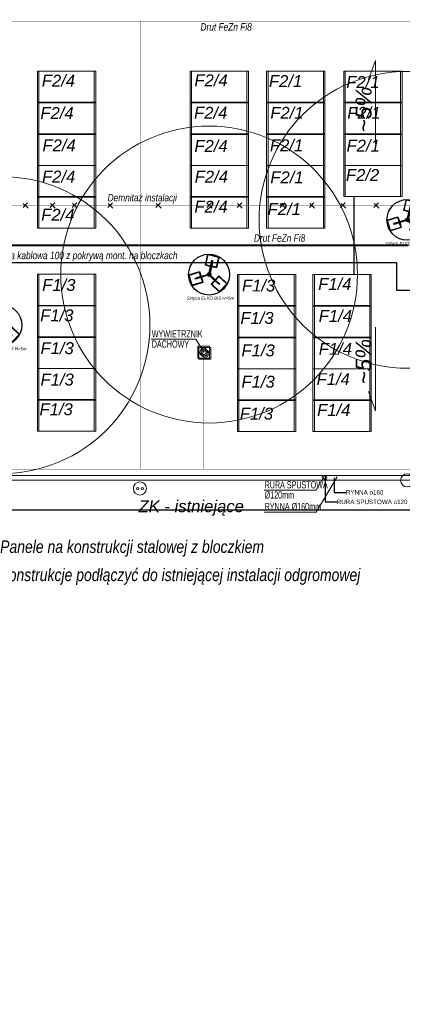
# Model space of a CAD drawing. Header units: millimetres. Extents: x 183299 to 1018155, y -286688 to 171278.
# Tile 12 of 100: x 250071 to 262931, y -62819 to -29748. Entities that reach past the tile are written whole.
import ezdxf

# ---------------------------------------------------------------- set-up
doc = ezdxf.new("R2010")
doc.units = ezdxf.units.MM
doc.header["$MEASUREMENT"] = 0
doc.layers.add('a_widok', color=7, linetype='Continuous', lineweight=18, true_color=0xe90101)
for name, color, linetype, lineweight in [('AA_OPIS', 251, 'Continuous', 0), ('AA_WIDOK', 254, 'Continuous', 0), ('E-ODGROMOWA', 5, 'Continuous', 25), ('grzejniki_Nr_Pióra__1', 7, 'Continuous', 13), ('inwentaryzacja_sciany_Nr_Pióra__1', 7, 'Continuous', 13), ('Konstrukcja - Dach_Nr_Pióra__1', 7, 'Continuous', 13), ('Konstrukcja - Dach_Nr_Pióra__20', 1, 'Continuous', 0)]:
    doc.layers.add(name, color=color, linetype=linetype, lineweight=lineweight)
for name, color, linetype in [('EL-rozdzielnice', 5, 'Continuous'), ('ELEKTRYKA', 5, 'Continuous'), ('inwentaryzacja_sciany', 7, 'Continuous'), ('Wymiarowanie - Ogólne', 7, 'Continuous')]:
    doc.layers.add(name, color=color, linetype=linetype)
doc.styles.add('arial', font='ariali.ttf', dxfattribs={"height": 10})
doc.styles.add('DIM07', font='romans.shx', dxfattribs={"width": 0.7})
doc.styles.add('GENERATED_STYLE_1', font='arial.ttf')
doc.styles.add('GENERATED_STYLE_2', font='arialbd.ttf')
doc.dimstyles.new('GENERATED_STYLE__1', dxfattribs={"dimtxt": 150, "dimasz": 114, "dimexe": 0.18, "dimexo": 0, "dimgap": 0.09, "dimtad": 1, "dimtih": 1, "dimtoh": 1, "dimdec": 0, "dimlfac": 0.1, "dimzin": 0, "dimdsep": 46, "dimtxsty": 'GENERATED_STYLE_2', "dimblk": 'ARROWHEAD_11', "dimblk1": 'ARROWHEAD_11', "dimblk2": 'ARROWHEAD_11', "dimcen": 0.09, "dimclrd": 256, "dimclre": 256, "dimclrt": 256, "dimazin": 0, "dimtfac": 1, "dimtdec": 4, "dimtmove": 0, "dimatfit": 3, "dimfxl": 1, "dimtolj": 1, "dimtzin": 0, "dimarcsym": 0})
doc.dimstyles.new('GENERATED_STYLE__4', dxfattribs={"dimtxt": 0.18, "dimasz": 91.2, "dimexe": 0.18, "dimexo": 0.0625, "dimgap": 0.09, "dimtad": 0, "dimtih": 1, "dimtoh": 1, "dimdec": 4, "dimzin": 0, "dimdsep": 46, "dimcen": 0.09, "dimadec": 0, "dimazin": 0, "dimtfac": 1, "dimtdec": 4, "dimtmove": 0, "dimatfit": 3, "dimldrblk": 'ARROWHEAD_5', "dimfxl": 1, "dimtolj": 1, "dimtzin": 0, "dimarcsym": 0})

# ---------------------------------------------------------------- blocks, each defined once
blk = doc.blocks.new('Ściana_261_2', base_point=(256095, -40986))
at = {"layer": 'inwentaryzacja_sciany_Nr_Pióra__1', "linetype": 'Continuous'}
for p, q in [((256495, -40756), (256095, -40756)), ((256095, -40756), (256095, -41156)), ((256495, -41156), (256495, -40756)), ((256095, -41156), (256495, -41156))]:
    blk.add_line(p, q, dxfattribs=at)
blk = doc.blocks.new('ARROWHEAD_11')
at = {"linetype": 'Continuous'}
blk.add_line((0, 0), (-1, 0), dxfattribs=at)
at = {"linetype": 'Continuous', "const_width": 0.25, "flags": 128}
blk.add_lwpolyline([(-0.125, 0, 1), (0.125, 0, 1)], format="xyb", close=True, dxfattribs=at)
blk = doc.blocks.new('*D796')
at = {"layer": 'Defpoints', "color": 0}
for p in [(198800, -45216), (272495, -45056), (272495, -46208)]:
    blk.add_point(p, dxfattribs=at)
at = {"layer": 'Wymiarowanie - Ogólne', "linetype": 'Continuous', "lineweight": -2}
for p, q in [((198800, -45216), (198800, -46208)), ((272495, -45056), (272495, -46208)), ((198914, -46208), (272381, -46208))]:
    blk.add_line(p, q, dxfattribs=at)
at = {"layer": 'Wymiarowanie - Ogólne', "lineweight": -2, "xscale": 114, "yscale": 114, "zscale": 114, "rotation": 180}
blk.add_blockref('ARROWHEAD_11', (198800, -46208), dxfattribs=at)
at = {"layer": 'Wymiarowanie - Ogólne', "lineweight": -2, "xscale": 114, "yscale": 114, "zscale": 114}
blk.add_blockref('ARROWHEAD_11', (272495, -46208), dxfattribs=at)
at = {"layer": 'Wymiarowanie - Ogólne', "insert": (235648, -46131), "char_height": 150, "attachment_point": 5, "style": 'GENERATED_STYLE_2'}
blk.add_mtext('\\A1;7370', dxfattribs=at)
blk = doc.blocks.new('ARROWHEAD_5')
at = {"linetype": 'Continuous'}
blk.add_line((0, 0), (-1, 0), dxfattribs=at)
blk.add_solid([(-1, 0.2679), (0, 0), (-1, -0.2679), (-1, 0.2679)], dxfattribs=at)
blk = doc.blocks.new('sztyca')
at = {"layer": 'E-ODGROMOWA'}
blk.add_hatch(color=256, dxfattribs=at).paths.add_polyline_path([(7053.2, -46485.8, 1), (7050.2, -46485.8, 1)])
at = {"layer": 'E-ODGROMOWA', "lineweight": -3, "ltscale": 1.5}
for points in [[(7032.3, -46455.2), (7011.9, -46467), (6986.7, -46423.3), (7030.5, -46398), (7055.7, -46441.7), (7036, -46453)], [(7031.3, -46453.4), (7012.3, -46464.3), (6988.9, -46423.7), (7029.4, -46400.2), (7052.9, -46440.9), (7035, -46451.2)], [(7024.2, -46437.5), (7026.4, -46436.3), (7051, -46478.9), (7049.7, -46479.6)], [(7088, -46484.3), (7088, -46460.7), (7138.3, -46460.7), (7138.3, -46511.3), (7088, -46511.3), (7088, -46488.6)], [(7090.1, -46484.3), (7090.1, -46462.5), (7137, -46462.5), (7137, -46509.3), (7090.1, -46509.3), (7090.1, -46488.6)], [(7034.9, -46518), (7055.3, -46529.8), (7030.1, -46573.4), (6986.3, -46548.1), (7011.5, -46504.5), (7031.2, -46515.8)], [(7033.9, -46519.8), (7052.8, -46530.7), (7029.3, -46571.3), (6988.8, -46547.9), (7012.2, -46507.3), (7030.1, -46517.6)], [(7023.7, -46533.8), (7021.5, -46532.5), (7046.1, -46490), (7047.3, -46490.7)], [(7107.3, -46486.2), (7107.3, -46488.6), (7058.1, -46488.6), (7058.1, -46487.2)]]:
    blk.add_lwpolyline(points, dxfattribs=at)
for points in [[(7049.7, -46485.3), (7018.3, -46431), (7020.8, -46429.5), (7052.2, -46483.8)], [(7052.3, -46487.8), (7020.9, -46542.2), (7018.4, -46540.7), (7049.8, -46486.4)], [(7053.2, -46484.3), (7115.9, -46484.3), (7115.9, -46487.2), (7053.2, -46487.2)]]:
    blk.add_lwpolyline(points, close=True, dxfattribs=at)
for centre, radius in [((7051.6, -46486.1), 90.6), ((7051.7, -46485.8), 8.4)]:
    blk.add_circle(centre, radius, dxfattribs=at)
at = {"layer": 'E-ODGROMOWA'}
blk.add_circle((7051.7, -46485.8), 1.49, dxfattribs=at)
blk = doc.blocks.new('sztyca 5')
at = {"layer": 'E-ODGROMOWA', "color": 1, "lineweight": 13, "ltscale": 1.5}
blk.add_circle((-5603.6, 40131.4), 498.7, dxfattribs=at)
at = {"layer": 'E-ODGROMOWA', "color": 1, "lineweight": -3, "ltscale": 1.5, "xscale": 0.7570147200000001, "yscale": 0.7570147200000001, "zscale": 0.7570147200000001, "rotation": 317.0309142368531}
blk.add_blockref('sztyca', (14476.2, 69519.5), dxfattribs=at)
at = {"layer": 'E-ODGROMOWA', "color": 1, "ltscale": 400, "style": 'arial'}
blk.add_text('Sztyca ELKO BIS H=5m', height=10.56, dxfattribs=at).set_placement((-5678.8, 40046.8))

msp = doc.modelspace()

# ---------------------------------------------------------------- linework, layer by layer
at = {"layer": 'a_widok', "linetype": 'ByBlock'}
for points in [[(250665.26548, -32522.91263), (250665.26548, -31480.91263), (252575.27816, -31480.91263), (252575.27816, -32522.91263)], [(250714.99205, -32522.91263), (250714.99205, -31480.91263), (252625.00473, -31480.91263), (252625.00473, -32522.91263)], [(250714.99205, -32522.91263), (250714.99205, -31480.91263), (252625.00473, -31480.91263), (252625.00473, -32522.91263)], [(255795.8274, -32522.91263), (255795.8274, -31480.91263), (257705.84008, -31480.91263), (257705.84008, -32522.91263)], [(255845.55397, -32522.91263), (255845.55397, -31480.91263), (257755.56665, -31480.91263), (257755.56665, -32522.91263)], [(255845.55397, -32522.91263), (255845.55397, -31480.91263), (257755.56665, -31480.91263), (257755.56665, -32522.91263)], [(258369.21388, -32522.91263), (258369.21388, -31480.91263), (260279.22656, -31480.91263), (260279.22656, -32522.91263)], [(258418.94044, -32522.91263), (258418.94044, -31480.91263), (260328.95313, -31480.91263), (260328.95313, -32522.91263)], [(258418.94044, -32522.91263), (258418.94044, -31480.91263), (260328.95313, -31480.91263), (260328.95313, -32522.91263)], [(260964.57961, -32522.91263), (260964.57961, -31480.91263), (262874.59229, -31480.91263), (262874.59229, -32522.91263)], [(261014.30618, -32522.91263), (261014.30618, -31480.91263), (262924.31886, -31480.91263), (262924.31886, -32522.91263)], [(261014.30618, -32522.91263), (261014.30618, -31480.91263), (262924.31886, -31480.91263), (262924.31886, -32522.91263)], [(250665.26548, -33584.91263), (250665.26548, -32542.91263), (252575.27816, -32542.91263), (252575.27816, -33584.91263)], [(250714.99205, -33584.91263), (250714.99205, -32542.91263), (252625.00473, -32542.91263), (252625.00473, -33584.91263)], [(250714.99205, -33584.91263), (250714.99205, -32542.91263), (252625.00473, -32542.91263), (252625.00473, -33584.91263)], [(255795.8274, -33584.91263), (255795.8274, -32542.91263), (257705.84008, -32542.91263), (257705.84008, -33584.91263)], [(255845.55397, -33584.91263), (255845.55397, -32542.91263), (257755.56665, -32542.91263), (257755.56665, -33584.91263)], [(255845.55397, -33584.91263), (255845.55397, -32542.91263), (257755.56665, -32542.91263), (257755.56665, -33584.91263)], [(258369.21388, -33584.91263), (258369.21388, -32542.91263), (260279.22656, -32542.91263), (260279.22656, -33584.91263)], [(258418.94044, -33584.91263), (258418.94044, -32542.91263), (260328.95313, -32542.91263), (260328.95313, -33584.91263)], [(258418.94044, -33584.91263), (258418.94044, -32542.91263), (260328.95313, -32542.91263), (260328.95313, -33584.91263)], [(260964.57961, -33584.91263), (260964.57961, -32542.91263), (262874.59229, -32542.91263), (262874.59229, -33584.91263)], [(261014.30618, -33584.91263), (261014.30618, -32542.91263), (262924.31886, -32542.91263), (262924.31886, -33584.91263)], [(261014.30618, -33584.91263), (261014.30618, -32542.91263), (262924.31886, -32542.91263), (262924.31886, -33584.91263)], [(250665.26548, -34646.91263), (250665.26548, -33604.91263), (252575.27816, -33604.91263), (252575.27816, -34646.91263)], [(250714.99205, -34646.91263), (250714.99205, -33604.91263), (252625.00473, -33604.91263), (252625.00473, -34646.91263)], [(250714.99205, -34646.91263), (250714.99205, -33604.91263), (252625.00473, -33604.91263), (252625.00473, -34646.91263)], [(255795.8274, -34646.91263), (255795.8274, -33604.91263), (257705.84008, -33604.91263), (257705.84008, -34646.91263)], [(255845.55397, -34646.91263), (255845.55397, -33604.91263), (257755.56665, -33604.91263), (257755.56665, -34646.91263)], [(255845.55397, -34646.91263), (255845.55397, -33604.91263), (257755.56665, -33604.91263), (257755.56665, -34646.91263)], [(258369.21388, -34646.91263), (258369.21388, -33604.91263), (260279.22656, -33604.91263), (260279.22656, -34646.91263)], [(258418.94044, -34646.91263), (258418.94044, -33604.91263), (260328.95313, -33604.91263), (260328.95313, -34646.91263)], [(258418.94044, -34646.91263), (258418.94044, -33604.91263), (260328.95313, -33604.91263), (260328.95313, -34646.91263)], [(260964.57961, -34646.91263), (260964.57961, -33604.91263), (262874.59229, -33604.91263), (262874.59229, -34646.91263)], [(261014.30618, -34646.91263), (261014.30618, -33604.91263), (262924.31886, -33604.91263), (262924.31886, -34646.91263)], [(261014.30618, -34646.91263), (261014.30618, -33604.91263), (262924.31886, -33604.91263), (262924.31886, -34646.91263)], [(250665.26548, -35688.91263), (250665.26548, -34646.91263), (252575.27816, -34646.91263), (252575.27816, -35688.91263)], [(250714.99205, -35688.91263), (250714.99205, -34646.91263), (252625.00473, -34646.91263), (252625.00473, -35688.91263)], [(250714.99205, -35688.91263), (250714.99205, -34646.91263), (252625.00473, -34646.91263), (252625.00473, -35688.91263)], [(255795.8274, -35688.91263), (255795.8274, -34646.91263), (257705.84008, -34646.91263), (257705.84008, -35688.91263)], [(255845.55397, -35688.91263), (255845.55397, -34646.91263), (257755.56665, -34646.91263), (257755.56665, -35688.91263)], [(255845.55397, -35688.91263), (255845.55397, -34646.91263), (257755.56665, -34646.91263), (257755.56665, -35688.91263)], [(258369.21388, -35688.91263), (258369.21388, -34646.91263), (260279.22656, -34646.91263), (260279.22656, -35688.91263)], [(258418.94044, -35688.91263), (258418.94044, -34646.91263), (260328.95313, -34646.91263), (260328.95313, -35688.91263)], [(258418.94044, -35688.91263), (258418.94044, -34646.91263), (260328.95313, -34646.91263), (260328.95313, -35688.91263)], [(260964.57961, -35688.91263), (260964.57961, -34646.91263), (262874.59229, -34646.91263), (262874.59229, -35688.91263)], [(261014.30618, -35688.91263), (261014.30618, -34646.91263), (262924.31886, -34646.91263), (262924.31886, -35688.91263)], [(261014.30618, -35688.91263), (261014.30618, -34646.91263), (262924.31886, -34646.91263), (262924.31886, -35688.91263)], [(250665.26548, -36750.91263), (250665.26548, -35708.91263), (252575.27816, -35708.91263), (252575.27816, -36750.91263)], [(250714.99205, -36750.91263), (250714.99205, -35708.91263), (252625.00473, -35708.91263), (252625.00473, -36750.91263)], [(250714.99205, -36750.91263), (250714.99205, -35708.91263), (252625.00473, -35708.91263), (252625.00473, -36750.91263)], [(255795.8274, -36750.91263), (255795.8274, -35708.91263), (257705.84008, -35708.91263), (257705.84008, -36750.91263)], [(255845.55397, -36750.91263), (255845.55397, -35708.91263), (257755.56665, -35708.91263), (257755.56665, -36750.91263)], [(255845.55397, -36750.91263), (255845.55397, -35708.91263), (257755.56665, -35708.91263), (257755.56665, -36750.91263)], [(258369.21388, -36750.91263), (258369.21388, -35708.91263), (260279.22656, -35708.91263), (260279.22656, -36750.91263)], [(258418.94044, -36750.91263), (258418.94044, -35708.91263), (260328.95313, -35708.91263), (260328.95313, -36750.91263)], [(258418.94044, -36750.91263), (258418.94044, -35708.91263), (260328.95313, -35708.91263), (260328.95313, -36750.91263)], [(250665.26548, -39342.55646), (250665.26548, -38300.55646), (252575.27816, -38300.55646), (252575.27816, -39342.55646)], [(250714.99205, -39342.55646), (250714.99205, -38300.55646), (252625.00473, -38300.55646), (252625.00473, -39342.55646)], [(250714.99205, -39342.55646), (250714.99205, -38300.55646), (252625.00473, -38300.55646), (252625.00473, -39342.55646)], [(257389.83386, -39348.18267), (257389.83386, -38306.18267), (259299.84654, -38306.18267), (259299.84654, -39348.18267)], [(257439.56043, -39348.18267), (257439.56043, -38306.18267), (259349.57311, -38306.18267), (259349.57311, -39348.18267)], [(257439.56043, -39348.18267), (257439.56043, -38306.18267), (259349.57311, -38306.18267), (259349.57311, -39348.18267)], [(259924.01503, -39351.30993), (259924.01503, -38309.30993), (261834.02771, -38309.30993), (261834.02771, -39351.30993)], [(259973.7416, -39351.30993), (259973.7416, -38309.30993), (261883.75428, -38309.30993), (261883.75428, -39351.30993)], [(259973.7416, -39351.30993), (259973.7416, -38309.30993), (261883.75428, -38309.30993), (261883.75428, -39351.30993)], [(250665.26548, -40404.55646), (250665.26548, -39362.55646), (252575.27816, -39362.55646), (252575.27816, -40404.55646)], [(250714.99205, -40404.55646), (250714.99205, -39362.55646), (252625.00473, -39362.55646), (252625.00473, -40404.55646)], [(250714.99205, -40404.55646), (250714.99205, -39362.55646), (252625.00473, -39362.55646), (252625.00473, -40404.55646)], [(257389.83386, -40410.18267), (257389.83386, -39368.18267), (259299.84654, -39368.18267), (259299.84654, -40410.18267)], [(257439.56043, -40410.18267), (257439.56043, -39368.18267), (259349.57311, -39368.18267), (259349.57311, -40410.18267)], [(257439.56043, -40410.18267), (257439.56043, -39368.18267), (259349.57311, -39368.18267), (259349.57311, -40410.18267)], [(259924.01503, -40410.18267), (259924.01503, -39368.18267), (261834.02771, -39368.18267), (261834.02771, -40410.18267)], [(259973.7416, -40410.18267), (259973.7416, -39368.18267), (261883.75428, -39368.18267), (261883.75428, -40410.18267)], [(259973.7416, -40410.18267), (259973.7416, -39368.18267), (261883.75428, -39368.18267), (261883.75428, -40410.18267)], [(250665.26548, -41466.55646), (250665.26548, -40424.55646), (252575.27816, -40424.55646), (252575.27816, -41466.55646)], [(250714.99205, -41466.55646), (250714.99205, -40424.55646), (252625.00473, -40424.55646), (252625.00473, -41466.55646)], [(250714.99205, -41466.55646), (250714.99205, -40424.55646), (252625.00473, -40424.55646), (252625.00473, -41466.55646)], [(257389.83386, -41472.18267), (257389.83386, -40430.18267), (259299.84654, -40430.18267), (259299.84654, -41472.18267)], [(257439.56043, -41472.18267), (257439.56043, -40430.18267), (259349.57311, -40430.18267), (259349.57311, -41472.18267)], [(257439.56043, -41472.18267), (257439.56043, -40430.18267), (259349.57311, -40430.18267), (259349.57311, -41472.18267)], [(259924.01503, -41472.18267), (259924.01503, -40430.18267), (261834.02771, -40430.18267), (261834.02771, -41472.18267)], [(259973.7416, -41472.18267), (259973.7416, -40430.18267), (261883.75428, -40430.18267), (261883.75428, -41472.18267)], [(259973.7416, -41472.18267), (259973.7416, -40430.18267), (261883.75428, -40430.18267), (261883.75428, -41472.18267)], [(250665.26548, -42508.55646), (250665.26548, -41466.55646), (252575.27816, -41466.55646), (252575.27816, -42508.55646)], [(250714.99205, -42508.55646), (250714.99205, -41466.55646), (252625.00473, -41466.55646), (252625.00473, -42508.55646)], [(250714.99205, -42508.55646), (250714.99205, -41466.55646), (252625.00473, -41466.55646), (252625.00473, -42508.55646)], [(257389.83386, -42514.18267), (257389.83386, -41472.18267), (259299.84654, -41472.18267), (259299.84654, -42514.18267)], [(257439.56043, -42514.18267), (257439.56043, -41472.18267), (259349.57311, -41472.18267), (259349.57311, -42514.18267)], [(257439.56043, -42514.18267), (257439.56043, -41472.18267), (259349.57311, -41472.18267), (259349.57311, -42514.18267)], [(259924.01503, -42514.18267), (259924.01503, -41472.18267), (261834.02771, -41472.18267), (261834.02771, -42514.18267)], [(259973.7416, -42514.18267), (259973.7416, -41472.18267), (261883.75428, -41472.18267), (261883.75428, -42514.18267)], [(259973.7416, -42514.18267), (259973.7416, -41472.18267), (261883.75428, -41472.18267), (261883.75428, -42514.18267)], [(250665.26548, -43570.55646), (250665.26548, -42528.55646), (252575.27816, -42528.55646), (252575.27816, -43570.55646)], [(250714.99205, -43570.55646), (250714.99205, -42528.55646), (252625.00473, -42528.55646), (252625.00473, -43570.55646)], [(250714.99205, -43570.55646), (250714.99205, -42528.55646), (252625.00473, -42528.55646), (252625.00473, -43570.55646)], [(257389.83386, -43576.18267), (257389.83386, -42534.18267), (259299.84654, -42534.18267), (259299.84654, -43576.18267)], [(257439.56043, -43576.18267), (257439.56043, -42534.18267), (259349.57311, -42534.18267), (259349.57311, -43576.18267)], [(257439.56043, -43576.18267), (257439.56043, -42534.18267), (259349.57311, -42534.18267), (259349.57311, -43576.18267)], [(259924.01503, -43576.18267), (259924.01503, -42534.18267), (261834.02771, -42534.18267), (261834.02771, -43576.18267)], [(259973.7416, -43576.18267), (259973.7416, -42534.18267), (261883.75428, -42534.18267), (261883.75428, -43576.18267)], [(259973.7416, -43576.18267), (259973.7416, -42534.18267), (261883.75428, -42534.18267), (261883.75428, -43576.18267)]]:
    msp.add_lwpolyline(points, close=True, dxfattribs=at)
at = {"layer": 'AA_OPIS'}
for points in [[(262033.82553, -33927.4024), (262033.82553, -31118.75417), (261796.38742, -31760.26103)], [(262033.82553, -40072.59494), (262033.82553, -42881.24318), (261796.38742, -42239.73632)], [(256255.05466, -40915.76422), (255989.75957, -40473.97806), (254492.91117, -40473.97806)], [(260295.05466, -45105.76422), (260029.75957, -45547.55037), (258285.18065, -45547.55037)], [(260737.28808, -45105.76422), (260029.75957, -46283.98539), (258285.18065, -46283.98539)]]:
    msp.add_lwpolyline(points, dxfattribs=at)
at = {"layer": 'AA_WIDOK'}
for p, q in [((256455.05466, -40715.76422), (256055.05466, -40715.76422)), ((256055.05466, -40715.76422), (256055.05466, -41115.76422)), ((256455.05466, -41115.76422), (256455.05466, -40715.76422)), ((256055.05466, -41115.76422), (256455.05466, -41115.76422))]:
    msp.add_line(p, q, dxfattribs=at)
at = {"layer": 'AA_WIDOK', "const_width": 3}
for points in [[(263795.05466, -37320.76422), (242705.05466, -37320.76422)], [(198800.05466, -45185.76422), (272285.05466, -45185.76422), (272285.05466, -94865.76422)], [(199055.05466, -45015.76422), (272455.05466, -45015.76422)], [(199055.05466, -45025.76422), (272445.05466, -45025.76422), (272445.05466, -67675.76422)]]:
    msp.add_lwpolyline(points, dxfattribs=at)
at = {"layer": 'AA_WIDOK'}
for radius in [130, 80]:
    msp.add_circle((256255.05466, -40915.76422), radius, dxfattribs=at)
at = {"layer": 'AA_WIDOK', "color": 4, "linetype": 'Continuous'}
msp.add_circle((260295.05466, -45105.76422), 60, dxfattribs=at)
at = {"layer": 'E-ODGROMOWA', "ltscale": 0.01}
for p, q in [((250182.66817, -36057.64987), (250337.38148, -35902.93656)), ((250192.36473, -35917.55065), (250354.44534, -36079.63126)), ((251094.32509, -36057.64987), (251249.0384, -35902.93656)), ((251104.02166, -35917.55065), (251266.10227, -36079.63126)), ((251835.04635, -36057.64987), (251989.75966, -35902.93656)), ((251844.74291, -35917.55065), (252006.82352, -36079.63126)), ((253035.17757, -36057.64987), (253189.89088, -35902.93656)), ((253044.87414, -35917.55065), (253206.95475, -36079.63126)), ((254650.1127, -36057.64987), (254804.82601, -35902.93656)), ((254659.80926, -35917.55065), (254821.88988, -36079.63126)), ((256362.72536, -36057.64987), (256517.43867, -35902.93656)), ((256372.42192, -35917.55065), (256534.50253, -36079.63126)), ((257378.57165, -36057.64987), (257533.28496, -35902.93656)), ((257388.26821, -35917.55065), (257550.34882, -36079.63126)), ((258830.7109, -36057.64987), (258985.42421, -35902.93656)), ((258840.40746, -35917.55065), (259002.48807, -36079.63126)), ((259807.48618, -36057.64987), (259962.19949, -35902.93656)), ((259817.18274, -35917.55065), (259979.26335, -36079.63126)), ((260858.49638, -36057.64987), (261013.20969, -35902.93656)), ((260868.19294, -35917.55065), (261030.27355, -36079.63126)), ((261973.32256, -36057.64987), (262128.03588, -35902.93656)), ((261983.01913, -35917.55065), (262145.09974, -36079.63126))]:
    msp.add_line(p, q, dxfattribs=at)
at = {"layer": 'E-ODGROMOWA', "lineweight": 40, "ltscale": 0.01}
msp.add_line((244301.04082, -37316.41862), (263127.89594, -37316.41862), dxfattribs=at)
at = {"layer": 'E-ODGROMOWA', "const_width": 10}
for points in [[(277435.05466, -29795.76422), (241045.05466, -29795.76422), (241045.05466, -23975.76422)], [(254125.05466, -44845.76422), (254125.05466, -29795.76422)], [(271125.05466, -35980.62545), (199015.05466, -35980.62545)], [(256255.05466, -41115.76422), (256255.05466, -44845.76422)], [(199015.05466, -44845.76422), (283325.05466, -44845.76422)]]:
    msp.add_lwpolyline(points, dxfattribs=at)
at = {"layer": 'ELEKTRYKA', "ltscale": 0.01}
for p, q in [((261306.04196, -35686.0056), (261306.04196, -38312.36444)), ((244915.59622, -37898.93307), (262732.91748, -37898.93307)), ((262732.91748, -37898.93307), (262732.91748, -38827.48187)), ((262732.91748, -38827.48187), (267008.25173, -38827.48187))]:
    msp.add_line(p, q, dxfattribs=at)
at = {"layer": 'ELEKTRYKA', "linetype": 'Continuous', "lineweight": 15}
for centre, radius in [((254111.7066, -45494.7857), 219.99737), ((263089.54749, -45220.16939), 219.99737), ((254034.0889, -45499.96084), 39.49286), ((254193.04768, -45499.96084), 39.49286)]:
    msp.add_circle(centre, radius, dxfattribs=at)
at = {"layer": 'grzejniki_Nr_Pióra__1', "linetype": 'Continuous'}
for p, q in [((198800.05466, -45215.76422), (272335.05466, -45215.76422)), ((199055.05466, -45055.76422), (272495.05466, -45055.76422))]:
    msp.add_line(p, q, dxfattribs=at)
for centre, radius in [((256295.05466, -40955.76422), 130), ((256295.05466, -40955.76422), 80), ((260335.05466, -45135.76422), 60)]:
    msp.add_circle(centre, radius, dxfattribs=at)

# ---------------------------------------------------------------- block references
at = {"layer": 'a_widok', "xscale": 10, "yscale": 10, "zscale": 10}
for p in [(319140.05082, -437784.38534), (312472.66232, -439621.5776), (305495.96601, -441320.50316)]:
    msp.add_blockref('sztyca 5', p, dxfattribs=at)
at = {"layer": 'inwentaryzacja_sciany'}
msp.add_blockref('Ściana_261_2', (256095.05466, -40985.76422), dxfattribs=at)

# ---------------------------------------------------------------- texts
at = {"color": 7, "linetype": 'Continuous', "lineweight": 9, "style": 'arial', "width": 0.8}
for s, height, p in [('Drut FeZn Fi8', 250, (256148.53922, -30114.8088)), ('Demnitaż instalacji', 250, (253026.09897, -35851.38508)), ('Drut FeZn Fi8', 250, (257943.94237, -37206.84411)), ('Trasa kablowa 100 z pokrywą mont. na bloczkach', 250, (249196.79815, -37791.56416)), ('Panele na konstrukcji stalowej z bloczkiem', 420, (249414.19125, -47659.624)), ('Konstrukcje podłączyć do istniejącej instalacji odgromowej', 420, (249389.26125, -48604.38133))]:
    msp.add_text(s, height=height, dxfattribs=at).set_placement(p)
at = {"layer": 'AA_OPIS', "char_height": 540, "width": 3563.5680192, "rotation": 90, "line_spacing_factor": 0.857143, "style": 'arial'}
for insert, attachment_point in [((261905.21842, -33531.1832), 7), ((261905.21842, -40468.81414), 9)]:
    msp.add_mtext('~5%', dxfattribs=dict(at, insert=insert, attachment_point=attachment_point))
at = {"layer": 'AA_OPIS', "char_height": 240, "width": 2268.8905964, "attachment_point": 7, "line_spacing_factor": 0.85, "style": 'DIM07'}
for s, insert in [('{\\fArial Narrow|b0|i0|c238|p34;WYWIETRZNIK\\PDACHOWY}', (254510.36006, -40765.77634, 0)), ('{\\fArial Narrow|b0|i0|c238|p34;RURA SPUSTOWA\\fArial Narrow|b0|i0|c0|p34; \\fArial Narrow|b0|i0|c238|p34;%%C120mm}', (258302.62953, -45839.34865, 0)), ('{\\fArial Narrow|b0|i0|c238|p34;RYNNA\\fArial Narrow|b0|i0|c0|p34; \\fArial Narrow|b0|i0|c238|p34;%%C160mm}', (258302.62953, -46229.01374, 0))]:
    msp.add_mtext(s, dxfattribs=dict(at, insert=insert))
at = {"layer": 'EL-rozdzielnice', "color": 1, "ltscale": 400, "style": 'arial'}
for s, p in [('F2/4', (250813.9794, -31996.79881)), ('F2/4', (255942.40598, -31985.45274)), ('F2/1', (258448.34582, -32010.05103)), ('F2/1', (261046.59733, -32044.08926)), ('F2/4', (250765.70185, -33082.67506)), ('F2/4', (255931.0599, -33074.67608)), ('F2/1', (258493.73012, -33076.58222)), ('F2/1', (261080.63556, -33076.58222)), ('F2/4', (250836.61483, -34167.64363)), ('F2/4', (255942.40598, -34186.59158)), ('F2/1', (258482.38405, -34165.80556)), ('F2/1', (261057.94341, -34177.15164)), ('F2/4', (250822.43223, -35217.1557)), ('F2/4', (255953.75206, -35219.08454)), ('F2/1', (258493.73012, -35243.68283)), ('F2/2', (261035.25126, -35164.2603)), ('F2/4', (255942.40598, -36228.88534)), ('F2/1', (258402.96151, -36310.21402)), ('F2/4', (250794.06704, -36500.68061)), ('F1/3', (250827.70816, -38858.50876)), ('F1/3', (257542.31622, -38876.66249)), ('F1/4', (260103.44338, -38825.83206)), ('F1/3', (250759.6317, -39879.65565)), ('F1/3', (257487.85506, -39965.88583)), ('F1/4', (260121.5971, -39896.90168)), ('F1/3', (250770.97777, -40980.22507)), ('F1/3', (257524.1625, -41055.10917)), ('F1/4', (260121.5971, -41004.27875)), ('F1/3', (250770.97777, -42035.41018)), ('F1/4', (260048.98221, -42020.8872)), ('F1/3', (257524.1625, -42108.02507)), ('F1/3', (250736.93954, -43033.86491)), ('F1/4', (260067.13593, -43055.64938)), ('F1/3', (257469.70134, -43179.09469)), ('ZK - istniejące', (254065.9327, -46289.27973))]:
    msp.add_text(s, height=400, dxfattribs=at).set_placement(p)
at = {"layer": 'Konstrukcja - Dach_Nr_Pióra__20', "linetype": 'Continuous', "char_height": 150, "attachment_point": 4, "style": 'GENERATED_STYLE_1'}
for s, insert, width in [('{RYNNA o160}', (261036.70696, -45624.69715), 1216.4576581), ('{RURA SPUSTOWA o120}', (260728.37677, -45945.51435), 2297.1529043)]:
    msp.add_mtext(s, dxfattribs=dict(at, insert=insert, width=width))

# ---------------------------------------------------------------- dimensions: what is measured, and where the dimension line sits
at = {"layer": 'Wymiarowanie - Ogólne', "linetype": 'Continuous'}
dim = msp.add_linear_dim(base=(272495.0546643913, -46207.9507350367), p1=(198800.0546643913, -45215.7642158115), p2=(272495.0546643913, -45055.7642158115), dimstyle='GENERATED_STYLE__1', dxfattribs=at)
dim.commit()
dim.dimension.update_dxf_attribs({"geometry": '*D796', "text_midpoint": (235647.5546643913, -46131.3607350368)})

# ---------------------------------------------------------------- leaders
at = {"layer": 'Konstrukcja - Dach_Nr_Pióra__1', "linetype": 'Continuous', "annotation_type": 0, "has_hookline": 1, "hookline_direction": 0}
for points, text_width in [([(260335.05466, -45135.76422), (260335.05466, -45945.51435), (260728.28677, -45945.51435)], 1833.6), ([(260643.38486, -45135.76422), (260643.38486, -45624.69715), (261036.61696, -45624.69715)], 716.7)]:
    msp.add_leader(points, dimstyle='GENERATED_STYLE__4', dxfattribs=dict(at, text_width=text_width))

doc.saveas('drawing.dxf')
